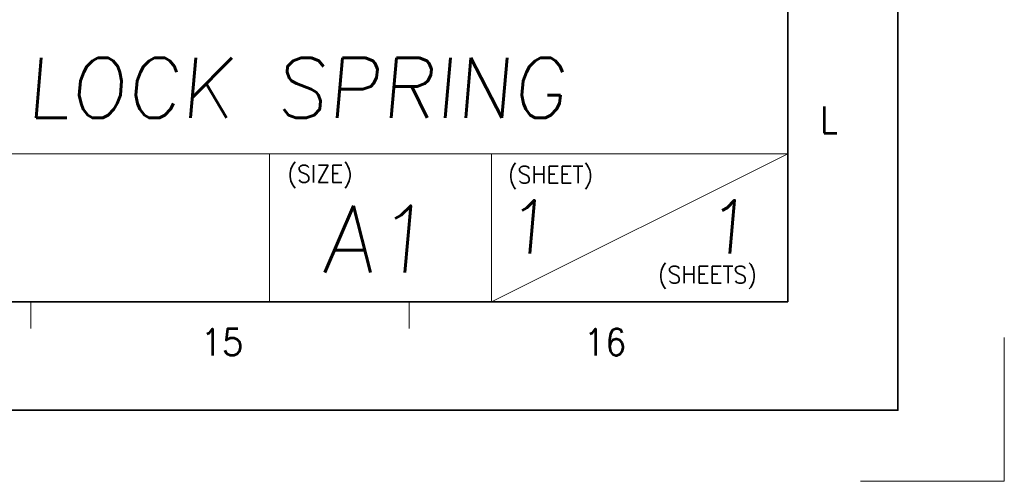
# Model space of a CAD drawing. Header units: millimetres. Extents: x 4065 to 8083, y -652 to 5416.
# Tile 4 of 256: x 4867 to 4998, y -652 to -591. Entities that reach past the tile are written whole.
import ezdxf
from ezdxf.enums import TextEntityAlignment as Align

# ---------------------------------------------------------------- set-up
doc = ezdxf.new("R2010")
doc.units = ezdxf.units.MM
doc.header["$LTSCALE"] = 0.8
doc.linetypes.add('CENTER', pattern=[50.8, 31.75, -6.35, 6.35, -6.35])
doc.layers.get('0').update_dxf_attribs({"linetype": 'CONTINUOUS', "lineweight": 0})
doc.layers.add('1', color=2, linetype='CENTER', lineweight=0)
doc.layers.add('2', color=3, linetype='CONTINUOUS', lineweight=0)
doc.styles.get("Standard").update_dxf_attribs({"font": 'romans.shx', "width": 0.8, "oblique": 5, "bigfont": 'whgtxt.shx'})

msp = doc.modelspace()

# ---------------------------------------------------------------- linework, layer by layer
at = {"color": 7, "linetype": 'Continuous', "lineweight": 35}
for p, q in [((4969.479, -628.461), (4969.479, -63.322)), ((4162.339, -628.461), (4969.479, -628.461))]:
    msp.add_line(p, q, dxfattribs=at)
at = {"color": 7, "linetype": 'Continuous'}
for p, q in [((4969.479, -628.461), (4969.479, -502.345)), ((4818.14, -608.721), (4969.479, -608.721)), ((4900.389, -628.461), (4900.389, -608.721)), ((4929.999, -628.461), (4929.999, -608.721)), ((4929.999, -628.461), (4969.479, -608.721)), ((4818.14, -628.461), (4969.479, -628.461)), ((4818.14, -628.461), (4969.479, -628.461)), ((4852.641, -628.461), (4969.479, -628.461)), ((4868.586, -631.988), (4868.586, -628.461)), ((4919.032, -631.988), (4919.032, -628.461))]:
    msp.add_line(p, q, dxfattribs=at)
at = {"color": 7, "linetype": 'Continuous', "lineweight": 35}
msp.add_lwpolyline([(4144.145, -48.891), (4144.145, -642.891), (4984.145, -642.891), (4984.145, -48.891)], close=True, dxfattribs=at)
at = {"layer": '1'}
for p in [(4998.32, -633.204), (4979.151, -652.373)]:
    msp.add_line(p, (4998.32, -652.373), dxfattribs=at)

# ---------------------------------------------------------------- texts
at = {"color": 7, "linetype": 'Continuous', "width": 0.933333}
for s, height, p in [('L', 3.528, (4974.95, -604.178)), ('15', 3.5277, (4894.092, -633.821)), ('16', 3.5277, (4945.13, -633.821))]:
    msp.add_text(s, height=height, dxfattribs=at).set_placement(p, align=Align.MIDDLE_CENTER)
for s, p in [('(SIZE)', (4902.807, -610.225)), ('(SHEET)', (4932.184, -610.349)), ('(SHEETS)', (4952.17, -623.672))]:
    msp.add_text(s, height=2.288, dxfattribs=at).set_placement(p, align=Align.TOP_LEFT)
at = {"linetype": 'Continuous', "oblique": 5}
for s, height, p in [('1', 7.11, (4931.739, -622.017)), ('1', 7.11, (4958.412, -622.017)), ('A1', 8.8873, (4907.4, -624.514))]:
    msp.add_text(s, height=height, dxfattribs=at).set_placement(p)
at = {"layer": '2', "linetype": 'Continuous', "oblique": 5}
msp.add_text('MOD LOCK SPRING', height=8, dxfattribs=at).set_placement((4839.471, -603.917))

doc.saveas('drawing.dxf')
